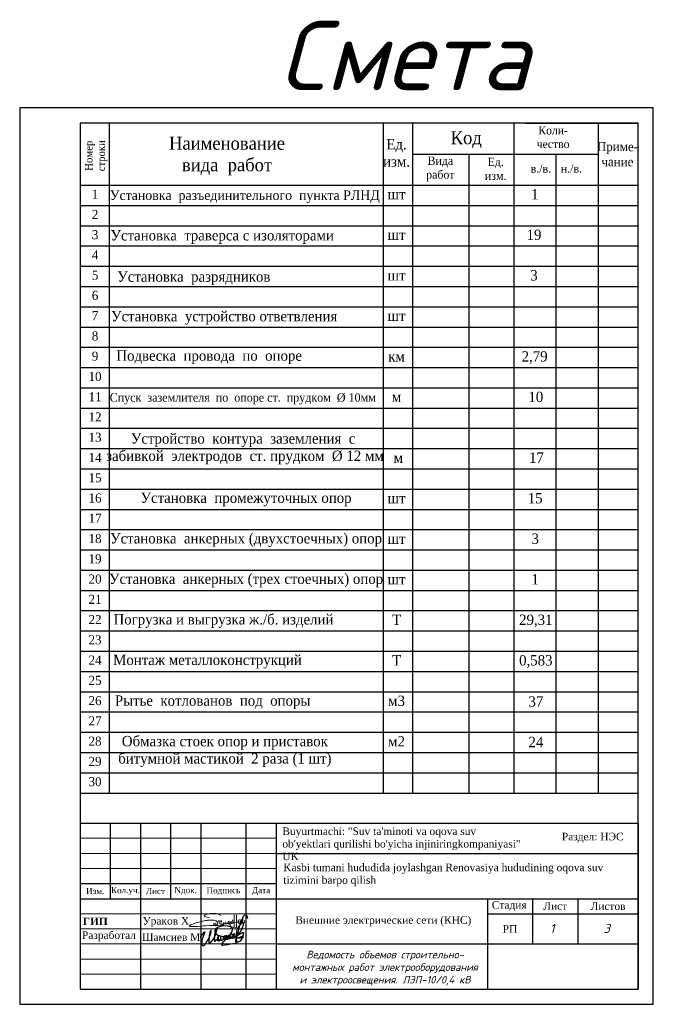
# Model space of a CAD drawing. Header units: metres. Extents: x 705573 to 711566, y 4301675 to 4311183.
# Tile 50 of 256: x 710881 to 711091, y 4301675 to 4302001. Entities that reach past the tile are written whole.
import ezdxf

# ---------------------------------------------------------------- set-up
doc = ezdxf.new("R2010")
doc.units = ezdxf.units.M
doc.header["$LTSCALE"] = 0.5
for name, color, linetype in [('RAMA', 47, 'Continuous'), ('Таблицы', 7, 'Continuous'), ('Титульный лист', 7, 'Continuous')]:
    doc.layers.add(name, color=color, linetype=linetype)
for name, color, linetype, lineweight in [('Графа', 7, 'Continuous', 30), ('Графа 20', 7, 'Continuous', 20), ('ПЛАН', 250, 'Continuous', 30), ('Слой размерная', 7, 'Continuous', 13), ('Формат', 7, 'Continuous', 25)]:
    doc.layers.add(name, color=color, linetype=linetype, lineweight=lineweight)
doc.styles.add('2MM', font='spds.shx', dxfattribs={"width": 0.95})
doc.styles.add('Arial UPS', font='times.ttf', dxfattribs={"height": 2.5})
doc.styles.add('ISO', font='isocpeui.ttf')
doc.styles.add('ISOCPEUR текстовый', font='isocpeur.ttf', dxfattribs={"width": 0.8, "oblique": 15})
doc.styles.get("Standard").update_dxf_attribs({"font": 'times.ttf'})
doc.styles.add('Style-RUSSIAN_1251 I 0.32289', font='isocpeui.ttf')
doc.styles.add('Times new roman', font='timesbd.ttf', dxfattribs={"height": 3})
doc.styles.add('X_ISO', font='isocpeui.ttf')

# ---------------------------------------------------------------- blocks, each defined once
blk = doc.blocks.new('A$C194E077B')
at = {"color": 5, "lineweight": 20}
for points in [[(42, -99), (83, -76), (96, -68), (110, -53), (122, -42), (131, -27), (137, -5), (137, 22), (125, 42), (110, 57), (100, 67), (80, 78), (58, 91), (13, 103), (-19, 112), (-87, 112), (-127, 112), (-231, 105), (-249, 100), (-271, 100), (-317, 88), (-348, 80), (-409, 70), (-436, 66), (-497, 49), (-543, 37), (-617, 24), (-665, 5), (-728, -12), (-787, -37), (-841, -58), (-859, -64), (-880, -77), (-894, -91), (-904, -101), (-904, -112), (-894, -123), (-871, -130), (-840, -134), (-808, -134), (-760, -134), (-737, -134), (-654, -127), (-612, -124), (-491, -116), (-389, -109), (-287, -102), (-158, -97), (-39, -97), (85, -89), (174, -89), (222, -82), (269, -75), (318, -67), (369, -63), (369, -63)], [(-162, 200), (-240, 221), (-364, 241), (-364, 276), (-310, 307), (-248, 324), (-145, 351), (-37, 351), (76, 351), (195, 319), (266, 278)], [(0, 0), (0, -92)], [(41, 2), (41, -98)], [(203, -24), (196, 1), (191, 21), (185, 44), (185, 65), (176, 81), (169, 93), (189, 73), (200, 70), (220, 70), (242, 70), (259, 75), (272, 78), (279, 90), (279, 70), (274, 51), (262, 26), (252, 0), (252, -16), (261, -33), (282, -45), (303, -50), (329, -43), (347, -33), (361, -19), (368, -6), (371, 33), (368, -6), (372, -22), (382, -27), (392, -33), (406, -29), (418, -26), (433, -12), (438, -3), (438, 39), (438, -3), (453, -18), (464, -25), (477, -25), (504, -20), (521, -3), (528, 9), (524, 23), (522, 41), (522, 48), (526, 55), (535, 63), (549, 63), (569, 49), (579, 25), (585, 1), (580, -18), (565, -26), (549, -26), (531, -8), (528, 9)], [(835, 300), (835, -171), (799, -177), (729, -165), (620, -121), (593, -75), (602, -42), (665, -20), (730, 7), (798, 17), (885, 36), (885, 36), (905, 45)], [(593, 2), (615, 20), (621, 30), (635, 45), (637, 70), (635, 45), (635, 19), (646, 1), (664, -10), (680, -10), (701, 0), (705, 13), (705, 35), (699, 66), (686, 94), (680, 122)], [(682, 123), (691, 107), (705, 87), (717, 87)], [(748, 299), (746, -138)], [(898, 116), (898, 60), (906, 31), (917, -11)], [(910, 55), (903, 116)], [(952, -13), (967, 14), (978, 53), (978, 112), (973, 131)], [(962, 114), (967, 97), (978, 53), (987, 20), (1013, 5), (1032, 10), (1061, 39), (1076, 96), (1076, 123), (1074, 180)], [(1064, 182), (1056, 151), (1045, 113), (1045, 80), (1055, 46), (1070, 20), (1088, 9), (1109, 9), (1132, 31), (1138, 57), (1138, 93)]]:
    blk.add_lwpolyline(points, dxfattribs=at)
for centre, radius, start, end in [((681, 122), 1.13, 41.4, 190.5897), ((901, 116), 2.8, 15.3098, 164.5601), ((899, 54), 10.7, 301.2071, 10.1496), ((979, 116), 16.6, 111.912, 188.6151), ((1068, 178), 5.72, 18.1801, 138.9915), ((935, -4), 19.1, 202.8625, 330.9274)]:
    blk.add_arc(centre, radius, start, end, dxfattribs=at)
blk = doc.blocks.new('подпись')
at = {"color": 5, "lineweight": 25, "ltscale": 100}
for points in [[(0, 0), (-197, 126), (-197, 309), (-123, 591), (567, 1632), (953, 2109), (1273, 2414), (1527, 2589), (1215, 1792), (928, 1029), (653, 301), (452, -351), (337, -1266), (279, -1948), (312, -2490), (402, -2825), (550, -3092), (838, -3149), (1109, -3069), (1379, -2844), (1823, -2349), (2373, -1422), (2702, -820), (3274, 231), (3712, 1254), (3950, 2044), (4122, 2646), (4211, 2957), (4211, 3165), (4040, 3165), (3851, 2974), (3638, 2341), (3506, 1674), (3350, 976), (3274, 231), (3120, -1415), (3120, -1857), (3317, -2036), (3605, -2048), (3851, -1891), (4171, -1590), (4828, -736), (5198, -126), (5526, 553), (5978, 1354), (6150, 1952), (6273, 2417), (6429, 2974), (6479, 3340), (6421, 3531), (6214, 3468), (6044, 3207), (5855, 2707), (5740, 2219), (5543, 1396), (5452, 721), (5411, -824), (5461, -1293), (5617, -1293), (5822, -1224), (5929, -1113), (6273, -759), (6627, -458), (6988, -4), (7045, 320), (6939, 431), (6799, 332), (6709, 53), (6700, -324), (6717, -835), (6955, -991), (7218, -1090), (7530, -1056), (7694, -915), (7834, -793), (8039, -515), (8113, -294), (8146, 53), (8129, 576), (7965, 831), (7710, 907), (7407, 862), (7218, 698), (7054, 351), (7012, -4), (7054, -324), (7210, -671), (7456, -747), (7694, -660), (7883, -515), (8055, -370), (8146, -202), (8211, -4), (8129, 65), (7973, -160), (7990, -469), (8055, -770), (8417, -824), (8712, -759), (8967, -637), (9230, -458), (9509, -225), (9780, -15), (9977, 286), (10034, 629), (9977, 831), (9706, 907), (9468, 785), (9279, 553), (9098, 198), (9041, -149), (9090, -435), (9369, -602), (9706, -648), (9911, -480), (10174, -225), (10420, 42), (10510, 297), (10584, 698), (10568, 919), (10420, 1029), (10207, 976), (10010, 698), (9886, 419), (9854, 19), (9886, -271), (10108, -435), (10412, -458), (10855, -458), (11085, -347), (11274, -149), (11545, 88), (11791, 343), (11865, 530), (11800, 896), (11520, 1098), (11241, 1098), (11052, 907), (10962, 553), (11020, 187), (11274, -191), (11611, -271), (12013, -206), (12284, -46), (12596, 210), (12842, 507), (13056, 896), (13064, 1239), (12933, 1437), (12686, 1510), (12407, 1510), (12169, 1251), (12046, 946), (12071, 358), (12292, 92), (12686, -76), (13105, -8), (13524, 259), (13779, 480), (13959, 751), (13992, 1163), (14008, 1575), (13828, 1742), (13549, 1720), (13302, 1476), (13261, 1174), (13327, 717), (13639, 595), (14017, 648), (14362, 782), (14731, 961), (15125, 1228), (15511, 1540), (15955, 2143), (16685, 3313), (17038, 4339), (17548, 5552), (17580, 6032), (17392, 6143), (17194, 6143), (16833, 5990), (16193, 5479), (15462, 4778), (15068, 4042), (14772, 3424), (14616, 2547), (14575, 1575), (14534, -259), (14624, -1304), (14608, -1571), (14509, -1796), (14378, -1750), (14378, -1449), (14821, 583), (15035, 1498), (15240, 2360), (16053, 5014), (16858, 7447), (17203, 8388), (17548, 9017), (17942, 9475), (18172, 9647), (18574, 9475), (18829, 9334), (19058, 8846), (19149, 8160)], [(14813, -2173), (13228, -2295), (12276, -2455), (10970, -2715), (9780, -2959), (9016, -3058), (8614, -2879), (8515, -2555), (8819, -2032), (9180, -1590), (9599, -1129), (10954, 61), (11537, 782), (12276, 1910), (12785, 2795), (12982, 3378), (13007, 3779), (12842, 4164), (12440, 4484), (11980, 4724), (11052, 4945), (9525, 5029), (7850, 4785), (6725, 4362), (5978, 3759), (5699, 3115), (5715, 2555), (5855, 2131), (6339, 1670), (6963, 1285), (8031, 946), (9985, 480), (11405, 252), (12851, 210), (14312, 153), (14780, 175)], [(14756, 172), (16102, 122), (16866, 194), (17342, 294), (17531, 404), (17416, 522), (16973, 572), (16603, 553), (16119, 435), (15404, 153), (14945, -65), (14608, -267), (14370, -477), (14238, -785), (14206, -1216), (14353, -1502), (14977, -1605), (15593, -1453), (16004, -1266), (16423, -927), (16726, -557), (16907, -175), (17104, 362), (17285, 824), (17531, 1521), (17638, 2009), (17498, 2238), (17104, 2219), (16464, 1842), (15823, 1502), (15437, 1373), (15347, 1350), (15306, 1350)]]:
    blk.add_lwpolyline(points, dxfattribs=at)

msp = doc.modelspace()

# ---------------------------------------------------------------- linework, layer by layer
at = {"lineweight": 25}
for p, q in [((710910.96, 4301967.01), (710910.96, 4301745.01)), ((711001.72, 4301967.01), (711001.72, 4301745.01)), ((711011.42, 4301967.01), (711011.42, 4301745.01)), ((711045.01, 4301967.01), (711045.01, 4301745.01)), ((711048.83, 4301967.01), (711086.25, 4301967.01)), ((711072.98, 4301967.01), (711072.98, 4301745.01)), ((711011.42, 4301956.71), (711070.02, 4301956.71)), ((711030.13, 4301956.71), (711030.13, 4301745.01)), ((711048.83, 4301956.71), (711072.98, 4301956.71)), ((711058.95, 4301956.71), (711058.95, 4301745.01)), ((710901.25, 4301946.41), (711086.25, 4301946.41)), ((710901.25, 4301939.7), (711086.25, 4301939.7)), ((710901.25, 4301936.41), (710901.25, 4301929.7)), ((710901.25, 4301932.99), (711086.25, 4301932.99)), ((710901.25, 4301926.27), (711086.25, 4301926.27)), ((710901.25, 4301919.56), (711086.25, 4301919.56)), ((710901.25, 4301912.85), (711086.25, 4301912.85)), ((710901.25, 4301906.13), (711086.25, 4301906.13)), ((710901.25, 4301899.42), (711086.25, 4301899.42)), ((710901.25, 4301892.71), (711086.25, 4301892.71)), ((710901.25, 4301885.99), (711086.25, 4301885.99)), ((710901.25, 4301879.28), (711086.25, 4301879.28)), ((710901.25, 4301872.57), (711086.25, 4301872.57)), ((710901.25, 4301865.86), (711086.25, 4301865.86)), ((710901.25, 4301859.14), (711086.25, 4301859.14)), ((710901.25, 4301852.43), (711086.25, 4301852.43)), ((710901.25, 4301845.72), (711086.25, 4301845.72)), ((710901.25, 4301839), (711086.25, 4301839)), ((710901.25, 4301832.29), (711086.25, 4301832.29)), ((710901.25, 4301825.58), (711086.25, 4301825.58)), ((710901.25, 4301818.86), (711086.25, 4301818.86)), ((710901.25, 4301812.15), (711086.25, 4301812.15)), ((710901.25, 4301805.44), (711086.25, 4301805.44)), ((710901.25, 4301805.44), (711086.25, 4301805.44)), ((710901.25, 4301798.73), (711086.25, 4301798.73)), ((710901.25, 4301792.01), (711086.25, 4301792.01)), ((710901.25, 4301785.3), (711086.25, 4301785.3)), ((710901.25, 4301778.59), (711086.25, 4301778.59)), ((710901.25, 4301771.87), (711086.25, 4301771.87)), ((710901.25, 4301765.16), (711086.25, 4301765.16)), ((710901.25, 4301758.45), (711086.25, 4301758.45)), ((710901.25, 4301751.73), (711086.25, 4301751.73)), ((710901.25, 4301745.01), (711086.25, 4301745.01))]:
    msp.add_line(p, q, dxfattribs=at)
at = {"linetype": 'Continuous', "lineweight": 25, "ltscale": 100}
msp.add_lwpolyline([(710881.25, 4301675.01), (711091.25, 4301675.01), (711091.25, 4301972.01), (710881.25, 4301972.01), (710881.25, 4301675.01)], dxfattribs=at)
at = {"linetype": 'Continuous', "lineweight": 30, "ltscale": 100}
msp.add_lwpolyline([(710901.25, 4301680.01), (711086.25, 4301680.01), (711086.25, 4301967.01), (710901.25, 4301967.01), (710901.25, 4301680.01)], dxfattribs=at)
at = {"layer": 'Графа'}
for p, q in [((710901.25, 4301735.01), (711086.25, 4301735.01)), ((710901.25, 4301735.01), (710901.25, 4301680.01)), ((710911.25, 4301735.01), (710911.25, 4301710.01)), ((710921.25, 4301735.01), (710921.25, 4301680.01)), ((710931.25, 4301735.01), (710931.25, 4301710.01)), ((710941.25, 4301735.01), (710941.25, 4301680.01)), ((710956.25, 4301735.01), (710956.25, 4301680.01)), ((710966.25, 4301735.01), (710966.25, 4301680.01)), ((711086.25, 4301735.01), (711086.25, 4301680.01)), ((710966.25, 4301725.01), (711086.25, 4301725.01)), ((710901.25, 4301715.01), (710966.25, 4301715.01)), ((710901.25, 4301710.01), (711086.25, 4301710.01)), ((711036.25, 4301710.01), (711036.25, 4301680.01)), ((711051.25, 4301710.01), (711051.25, 4301695.01)), ((711066.25, 4301710.01), (711066.25, 4301695.01)), ((711036.25, 4301705.01), (711086.25, 4301705.01)), ((710966.25, 4301695.01), (711086.25, 4301695.01)), ((710901.25, 4301680.01), (711086.25, 4301680.01))]:
    msp.add_line(p, q, dxfattribs=at)
at = {"layer": 'Графа 20'}
for p, q in [((710901.25, 4301730.01), (710966.25, 4301730.01)), ((710901.25, 4301725.01), (710966.25, 4301725.01)), ((710901.25, 4301720.01), (710966.25, 4301720.01)), ((710901.25, 4301705.01), (710966.25, 4301705.01)), ((710901.25, 4301700.01), (710966.25, 4301700.01)), ((710901.25, 4301695.01), (710966.25, 4301695.01)), ((710901.25, 4301690.01), (710966.25, 4301690.01)), ((710901.25, 4301685.01), (710966.25, 4301685.01))]:
    msp.add_line(p, q, dxfattribs=at)

# ---------------------------------------------------------------- block references
at = {"color": 7, "lineweight": 30, "xscale": 0.008941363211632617, "yscale": 0.008941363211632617, "zscale": 0.008941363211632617}
msp.add_blockref('A$C194E077B', (710945.63, 4301701.94), dxfattribs=at)
at = {"color": 0, "linetype": 'ByBlock', "lineweight": 25, "xscale": 0.0008018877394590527, "yscale": 0.0008018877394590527, "zscale": 0.0008018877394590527}
msp.add_blockref('подпись', (710941.39, 4301696.94), dxfattribs=at)

# ---------------------------------------------------------------- texts
at = {"linetype": 'ByBlock', "lineweight": 50, "style": 'Style-RUSSIAN_1251 I 0.32289'}
for s, p in [('1', (711056.99, 4301698.66)), ('3', (711074.78, 4301698.66))]:
    msp.add_text(s, height=3, dxfattribs=at).set_placement(p)
at = {"layer": 'RAMA', "attachment_point": 2}
for s, insert, char_height, width, style in [('{\\C0;Смета}', (711008.73, 4302000.84), 22.95, 706.2764, 'ISO'), ('{\\fTimes New Roman|b0|i0|c204|p18;\\H0.88x;\\C0;Код}', (711029.24, 4301964.29), 4.875, 100.5784, '2MM'), ('{\\fTimes New Roman|b0|i0|c204|p18;\\C0;Коли-\\Pчество}', (711058.04, 4301965.91), 2.7, 90.5206, '2MM'), ('{\\fTimes New Roman|b0|i0|c204|p18;\\H0.88x;\\C0;Наименование  \\Pвида  работ}', (710949.96, 4301962.46), 4.875, 100.5784, '2MM'), ('{\\fTimes New Roman|b0|i0|c204|p18;\\H0.88x;\\C0;Ед.  \\Pизм.}', (711006.15, 4301961.7), 3.9, 80.4627, '2MM'), ('{\\fTimes New Roman|b0|i0|c204|p18;\\C0;Приме-\\Pчание}', (711079.36, 4301960.69), 3, 100.5784, '2MM'), ('{\\fTimes New Roman|b0|i0|c204|p18;\\H0.88x;\\C0;Вида \\Pработ}', (711020.67, 4301955.9), 3.12, 64.3702, '2MM'), ('{\\fTimes New Roman|b0|i0|c204|p18;\\H0.88x;\\C0;Ед.  \\Pизм.}', (711039, 4301955.5), 3.12, 64.3702, '2MM'), ('{\\fTimes New Roman|b0|i0|c204|p18;\\H0.88x;\\C0;в./в.}', (711053.99, 4301953.31), 3.12, 64.3702, '2MM'), ('{\\fTimes New Roman|b0|i0|c204|p18;\\H0.88x;\\C0;н./в.}', (711064.11, 4301953.31), 3.12, 64.3702, '2MM'), ('{\\fTimes New Roman|b0|i0|c204|p18;\\H0.88x;\\C0;1}', (710906.23, 4301944.96), 3.4125, 70.4049, '2MM'), ('{\\fTimes New Roman|b0|i0|c204|p18;\\C0;Установка  разъединительного  пункта РЛНД}', (710955.83, 4301944.7), 3.2, 115.0853, '2MM'), ('{\\fTimes New Roman|b0|i0|c204|p18;\\H0.88x;\\C0;шт}', (711006.15, 4301945.13), 3.9, 80.4627, '2MM'), ('{\\fTimes New Roman|b0|i0|c204|p18;\\H0.88x;\\C0;1}', (711051.99, 4301945.13), 3.9, 80.4627, '2MM'), ('{\\fTimes New Roman|b0|i0|c204|p18;\\H0.88x;\\C0;2}', (710906.23, 4301938.25), 3.4125, 70.4049, '2MM'), ('{\\fTimes New Roman|b0|i0|c204|p18;\\H0.88x;\\C0;3}', (710906.23, 4301931.54), 3.4125, 70.4049, '2MM'), ('{\\fTimes New Roman|b0|i0|c204|p18;\\H0.88x;\\C0;Установка  траверса с изоляторами}', (710948.36, 4301931.53), 3.9, 80.4627, '2MM'), ('{\\fTimes New Roman|b0|i0|c204|p18;\\H0.88x;\\C0;шт}', (711006.15, 4301931.7), 3.9, 80.4627, '2MM'), ('{\\fTimes New Roman|b0|i0|c204|p18;\\H0.88x;\\C0;19}', (711051.7, 4301931.7), 3.9, 10.6503, '2MM'), ('{\\fTimes New Roman|b0|i0|c204|p18;\\H0.88x;\\C0;4}', (710906.23, 4301924.82), 3.4125, 70.4049, '2MM'), ('{\\fTimes New Roman|b0|i0|c204|p18;\\H0.88x;\\C0;5}', (710906.23, 4301918.11), 3.4125, 70.4049, '2MM'), ('{\\fTimes New Roman|b0|i0|c204|p18;\\H0.88x;\\C0;Установка  разрядников}', (710938.97, 4301917.85), 3.9, 80.4627, '2MM'), ('{\\fTimes New Roman|b0|i0|c204|p18;\\H0.88x;\\C0;3}', (711051.7, 4301918.27), 3.9, 80.4627, '2MM'), ('{\\fTimes New Roman|b0|i0|c204|p18;\\H0.88x;\\C0;шт}', (711006.15, 4301918.27), 3.9, 80.4627, '2MM'), ('{\\fTimes New Roman|b0|i0|c204|p18;\\H0.88x;\\C0;6}', (710906.23, 4301911.4), 3.4125, 70.4049, '2MM'), ('{\\fTimes New Roman|b0|i0|c204|p18;\\H0.88x;\\C0;7}', (710906.23, 4301904.69), 3.4125, 70.4049, '2MM'), ('{\\fTimes New Roman|b0|i0|c204|p18;\\H0.88x;\\C0;Установка  устройство ответвления}', (710949.02, 4301904.73), 3.9, 80.4627, '2MM'), ('{\\fTimes New Roman|b0|i0|c204|p18;\\H0.88x;\\C0;шт}', (711006.15, 4301904.85), 3.9, 80.4627, '2MM'), ('{\\fTimes New Roman|b0|i0|c204|p18;\\H0.88x;\\C0;8}', (710906.23, 4301897.97), 3.4125, 70.4049, '2MM'), ('{\\fTimes New Roman|b0|i0|c204|p18;\\H0.88x;\\C0;Подвеска  провода  по  опоре}', (710944.05, 4301891.67), 3.9, 80.4627, '2MM'), ('{\\fTimes New Roman|b0|i0|c204|p18;\\H0.88x;\\C0;9}', (710906.23, 4301891.26), 3.4125, 70.4049, '2MM'), ('{\\fTimes New Roman|b0|i0|c204|p18;\\H0.88x;\\C0;км}', (711006.15, 4301891.41), 3.9, 80.4627, '2MM'), ('{\\fTimes New Roman|b0|i0|c204|p18;\\H0.88x;\\C0;2,79}', (711051.91, 4301891.41), 3.9, 30.4962, '2MM'), ('{\\fTimes New Roman|b0|i0|c204|p18;\\H0.88x;\\C0;10}', (710906.23, 4301884.55), 3.4125, 70.4049, '2MM'), ('{\\fTimes New Roman|b0|i0|c204|p18;\\H0.88x;\\C0;11}', (710906.23, 4301877.83), 3.4125, 70.4049, '2MM'), ('{\\fTimes New Roman|b0|i0|c204|p18;\\H0.88x;\\C0;Спуск  заземлителя  по  опоре ст.  прудком  %%C 10мм}', (710955.18, 4301877.47), 3.159, 108.4086, '2MM'), ('{\\fTimes New Roman|b0|i0|c204|p18;\\H0.88x;\\C0;м}', (711006.15, 4301877.99), 3.9, 80.4627, '2MM'), ('{\\fTimes New Roman|b0|i0|c204|p18;\\H0.88x;\\C0;10}', (711052.31, 4301877.99), 3.9, 80.4627, '2MM'), ('{\\fTimes New Roman|b0|i0|c204|p18;\\H0.88x;\\C0;12}', (710906.23, 4301871.12), 3.4125, 70.4049, '2MM'), ('{\\fTimes New Roman|b0|i0|c204|p18;\\H0.88x;\\C0;13}', (710906.23, 4301864.41), 3.4125, 70.4049, '2MM'), ('{\\fTimes New Roman|b0|i0|c204|p18;\\H0.88x;\\C0;Устройство  контура  заземления  с  забивкой  электродов  ст. прудком  %%C 12 мм}', (710955.91, 4301864.2), 3.9, 92.7213, '2MM'), ('{\\fTimes New Roman|b0|i0|c204|p18;\\H0.88x;\\C0;14}', (710906.23, 4301857.69), 3.4125, 70.4049, '2MM'), ('{\\fTimes New Roman|b0|i0|c204|p18;\\H0.88x;\\C0;м}', (711006.75, 4301857.85), 3.9, 80.4627, '2MM'), ('{\\fTimes New Roman|b0|i0|c204|p18;\\H0.88x;\\C0;17}', (711052.51, 4301857.85), 3.9, 80.4627, '2MM'), ('{\\fTimes New Roman|b0|i0|c204|p18;\\H0.88x;\\C0;15}', (710906.23, 4301850.98), 3.4125, 70.4049, '2MM'), ('{\\fTimes New Roman|b0|i0|c204|p18;\\H0.88x;\\C0;16}', (710906.23, 4301844.27), 3.4125, 70.4049, '2MM'), ('{\\fTimes New Roman|b0|i0|c204|p18;\\H0.88x;\\C0;Установка  промежуточных опор}', (710956.28, 4301844.57), 3.9, 92.7213, '2MM'), ('{\\fTimes New Roman|b0|i0|c204|p18;\\H0.88x;\\C0;шт}', (711006.15, 4301844.42), 3.9, 80.4627, '2MM'), ('{\\fTimes New Roman|b0|i0|c204|p18;\\H0.88x;\\C0;15}', (711052.11, 4301844.42), 3.9, 6.8237, '2MM'), ('{\\fTimes New Roman|b0|i0|c204|p18;\\H0.88x;\\C0;17}', (710906.23, 4301837.56), 3.4125, 70.4049, '2MM'), ('{\\fTimes New Roman|b0|i0|c204|p18;\\H0.88x;\\C0;18}', (710906.23, 4301830.84), 3.4125, 70.4049, '2MM'), ('{\\fTimes New Roman|b0|i0|c204|p18;\\H0.88x;\\C0;Установка  анкерных (двухстоечных) опор}', (710956.28, 4301831.14), 3.9, 92.7213, '2MM'), ('{\\fTimes New Roman|b0|i0|c204|p18;\\H0.88x;\\C0;шт}', (711006.15, 4301831), 3.9, 80.4627, '2MM'), ('{\\fTimes New Roman|b0|i0|c204|p18;\\H0.88x;\\C0;3}', (711052.11, 4301831), 3.9, 6.8237, '2MM'), ('{\\fTimes New Roman|b0|i0|c204|p18;\\H0.88x;\\C0;19}', (710906.23, 4301824.13), 3.4125, 70.4049, '2MM'), ('{\\fTimes New Roman|b0|i0|c204|p18;\\H0.88x;\\C0;20}', (710906.23, 4301817.42), 3.4125, 70.4049, '2MM'), ('{\\fTimes New Roman|b0|i0|c204|p18;\\H0.88x;\\C0;Установка  анкерных (трех стоечных) опор}', (710956.28, 4301817.72), 3.9, 92.7213, '2MM'), ('{\\fTimes New Roman|b0|i0|c204|p18;\\H0.88x;\\C0;шт}', (711006.15, 4301817.57), 3.9, 80.4627, '2MM'), ('{\\fTimes New Roman|b0|i0|c204|p18;\\H0.88x;\\C0;1}', (711052.11, 4301817.57), 3.9, 6.8237, '2MM'), ('{\\fTimes New Roman|b0|i0|c204|p18;\\H0.88x;\\C0;21}', (710906.23, 4301810.7), 3.4125, 70.4049, '2MM'), ('{\\fTimes New Roman|b0|i0|c204|p18;\\H0.88x;\\C0;22}', (710906.23, 4301803.99), 3.4125, 70.4049, '2MM'), ('{\\fTimes New Roman|b0|i0|c204|p18;\\H0.88x;\\C0;Погрузка и выгрузка ж./б. изделий}', (710948.79, 4301804.29), 3.9, 92.7213, '2MM'), ('{\\fTimes New Roman|b0|i0|c204|p18;\\H0.88x;\\C0;Т}', (711006.15, 4301804.14), 3.9, 80.4627, '2MM'), ('{\\fTimes New Roman|b0|i0|c204|p18;\\H0.88x;\\C0;29,31}', (711052.31, 4301804.14), 3.9, 22.3109, '2MM'), ('{\\fTimes New Roman|b0|i0|c204|p18;\\H0.88x;\\C0;23}', (710906.23, 4301797.28), 3.4125, 70.4049, '2MM'), ('{\\fTimes New Roman|b0|i0|c204|p18;\\H0.88x;\\C0;24}', (710906.23, 4301790.56), 3.4125, 70.4049, '2MM'), ('{\\fTimes New Roman|b0|i0|c204|p18;\\H0.88x;\\C0;Монтаж металлоконструкций}', (710943.48, 4301790.86), 3.9, 92.7213, '2MM'), ('{\\fTimes New Roman|b0|i0|c204|p18;\\H0.88x;\\C0;Т}', (711006.15, 4301790.72), 3.9, 80.4627, '2MM'), ('{\\fTimes New Roman|b0|i0|c204|p18;\\H0.88x;\\C0;0,583}', (711052.31, 4301790.72), 3.9, 17.4296, '2MM'), ('{\\fTimes New Roman|b0|i0|c204|p18;\\H0.88x;\\C0;25}', (710906.23, 4301783.85), 3.4125, 70.4049, '2MM'), ('{\\fTimes New Roman|b0|i0|c204|p18;\\H0.88x;\\C0;26}', (710906.23, 4301777.14), 3.4125, 70.4049, '2MM'), ('{\\fTimes New Roman|b0|i0|c204|p18;\\H0.88x;\\C0;Рытье  котлованов  под  опоры  }', (710945.2, 4301777.37), 3.9, 80.4627, '2MM'), ('{\\fTimes New Roman|b0|i0|c204|p18;\\H0.88x;\\C0;м3}', (711006.15, 4301777.29), 3.9, 80.4627, '2MM'), ('{\\fTimes New Roman|b0|i0|c204|p18;\\H0.88x;\\C0;37}', (711052.34, 4301777.07), 3.9, 15.8621, '2MM'), ('{\\fTimes New Roman|b0|i0|c204|p18;\\H0.88x;\\C0;27}', (710906.23, 4301770.43), 3.4125, 70.4049, '2MM'), ('{\\fTimes New Roman|b0|i0|c204|p18;\\H0.88x;\\C0;28}', (710906.23, 4301763.71), 3.4125, 70.4049, '2MM'), ('{\\fTimes New Roman|b0|i0|c204|p18;\\H0.88x;\\C0;Обмазка стоек опор и приставок битумной мастикой  2 раза (1 шт)}', (710949.25, 4301763.94), 3.9, 80.4627, '2MM'), ('{\\fTimes New Roman|b0|i0|c204|p18;\\H0.88x;\\C0;м2}', (711006.15, 4301763.87), 3.9, 80.4627, '2MM'), ('{\\fTimes New Roman|b0|i0|c204|p18;\\H0.88x;\\C0;24}', (711052.34, 4301763.64), 3.9, 15.8621, '2MM'), ('{\\fTimes New Roman|b0|i0|c204|p18;\\H0.88x;\\C0;29}', (710906.23, 4301757), 3.4125, 70.4049, '2MM'), ('{\\fTimes New Roman|b0|i0|c204|p18;\\H0.88x;\\C0;30}', (710906.23, 4301750.29), 3.4125, 70.4049, '2MM')]:
    msp.add_mtext(s, dxfattribs=dict(at, insert=insert, char_height=char_height, width=width, style=style))
at = {"layer": 'RAMA', "insert": (710902.92, 4301956.17), "char_height": 2.808, "width": 57.9332, "attachment_point": 2, "rotation": 90, "style": '2MM'}
msp.add_mtext('{\\fTimes New Roman|b0|i0|c204|p18;\\H0.88x;\\C0;Номер\\Pстроки}', dxfattribs=at)
at = {"layer": 'ПЛАН', "color": 18, "lineweight": 9, "true_color": 0x000000, "insert": (710902.16, 4301703.74), "char_height": 2.5, "width": 7.3567, "attachment_point": 1, "line_spacing_factor": 0.6, "style": 'Times new roman'}
msp.add_mtext('ГИП', dxfattribs=at)
at = {"layer": 'Слой размерная', "color": 7, "linetype": 'Continuous', "lineweight": 20, "char_height": 2.5, "attachment_point": 5}
for s, insert, width in [('{\\fISOCPEUR|b1|i1|c204|p34;\\H0.8333x;\\C256; }Раздел: НЭС', (711070.51, 4301730.23), 21.2008), ('{\\fTimes New Roman|b0|i0|c204|p18;Стадия}', (711043.5, 4301707.56, -293.72), 20), ('{\\fTimes New Roman|b0|i0|c204|p18;Лист}', (711058.75, 4301707.56, -293.72), 15), ('{\\fTimes New Roman|b0|i0|c204|p18;Листов}', (711076.25, 4301707.51, -293.72), 20)]:
    msp.add_mtext(s, dxfattribs=dict(at, insert=insert, width=width))
at = {"layer": 'Слой размерная', "color": 7, "lineweight": 20, "attachment_point": 5}
for s, insert, char_height, width in [('{\\fTimes New Roman|b0|i0|c204|p18;Изм.}', (710906.29, 4301712.51), 2, 10.0865), ('{\\fTimes New Roman|b0|i0|c204|p18;Кол.уч.}', (710916.29, 4301712.51), 2, 9.9135), ('{\\fTimes New Roman|b0|i0|c204|p18;Лист}', (710926.25, 4301712.51), 2, 10), ('{\\fTimes New Roman|b0|i0|c0|p18;N\\fTimes New Roman|b0|i0|c204|p18;док.}', (710936.25, 4301712.56), 2, 10), ('{\\fTimes New Roman|b0|i0|c204|p18;Подпись}', (710948.75, 4301712.51), 2, 15), ('{\\fTimes New Roman|b0|i0|c204|p18;Дата}', (710961.25, 4301712.51), 2, 10), ('{\\fTimes New Roman|b0|i0|c204|p18;РП}', (711043.74, 4301700.01, -293.72), 2.5, 20)]:
    msp.add_mtext(s, dxfattribs=dict(at, insert=insert, char_height=char_height, width=width))
at = {"layer": 'Таблицы', "ltscale": 0.6, "insert": (711001.76, 4301702.53), "char_height": 2.5, "width": 68.985, "attachment_point": 5, "style": 'ISOCPEUR текстовый'}
msp.add_mtext('{\\fTimes New Roman|b0|i0|c204|p18;\\Q0;\\W1;\\C7;Внешние электрические сети\\fTimes New Roman|b0|i0|c0|p18; \\fTimes New Roman|b0|i0|c204|p18;(КНС)}', dxfattribs=at)
at = {"layer": 'Таблицы', "lineweight": 25, "ltscale": 0.6, "insert": (711002.34, 4301686.99), "char_height": 2.5, "width": 67.2372, "attachment_point": 5, "style": 'X_ISO'}
msp.add_mtext('{\\C0;Ведомость объемов строительно-\\Pмонтажных работ электрооборудования\\Pи электроосвещения. ЛЭП-10/0,4 кВ}', dxfattribs=at)
at = {"layer": 'Титульный лист', "linetype": 'Continuous', "ltscale": 1000, "char_height": 2.5, "attachment_point": 1, "style": 'Arial UPS'}
for s, insert, width in [('\\pxql;{\\C7;Buyurtmachi: "Suv ta\'minoti va oqova suv ob\'yektlari qurilishi bo\'yicha injiniringkompaniyasi" UK}', (710968.31, 4301733.61), 80.0407), ('\\pxql;{\\H1.00436x;\\C7;Kasbi tumani hududida joylashgan Renovasiya hududining oqova suv\\Ptizimini barpo\\C256; qilish}', (710968.61, 4301721.63), 134.0404)]:
    msp.add_mtext(s, dxfattribs=dict(at, insert=insert, width=width))
at = {"layer": 'Формат', "color": 7, "ltscale": 100, "char_height": 2.5, "width": 20, "attachment_point": 5}
for s, insert in [('Ураков Х', (710929.71, 4301702.25)), ('Разработал', (710910.81, 4301697.53)), ('Шамсиев М', (710931.45, 4301697.25))]:
    msp.add_mtext(s, dxfattribs=dict(at, insert=insert))

doc.saveas('drawing.dxf')
